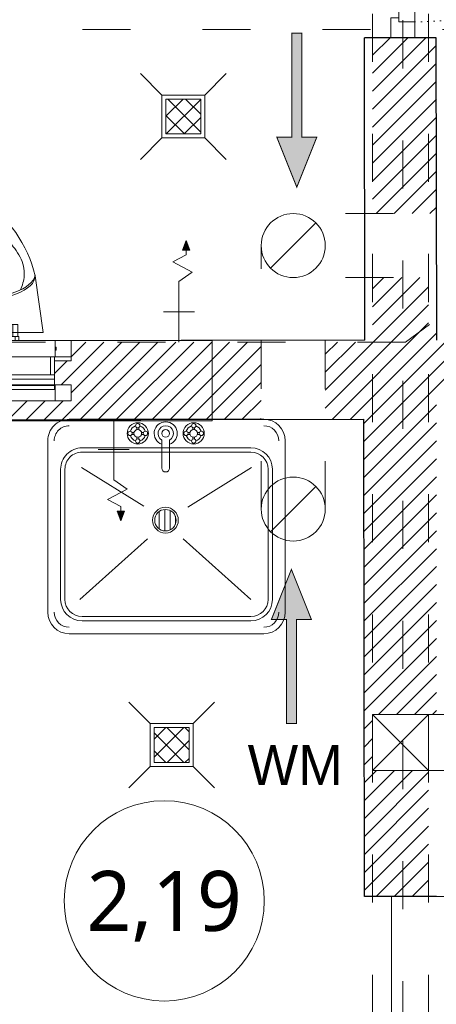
# Model space of a CAD drawing. Header units: millimetres. Extents: x -221 to 149158, y -114258 to 0.
# Tile 135 of 219: x 115144 to 115248, y -63905 to -63659. Entities that reach past the tile are written whole.
import ezdxf
from ezdxf.enums import TextEntityAlignment as Align

# ---------------------------------------------------------------- set-up
doc = ezdxf.new("R2010")
doc.units = ezdxf.units.MM
for name, pattern in [('ACAD_ISO03W100', [30, 12, -18]), ('ACAD_ISO07W100', [3, 0, -3]), ('ACAD_ISO10W100', [18, 12, -3, 0, -3])]:
    doc.linetypes.add(name, pattern=pattern)
doc.layers.get('0').update_dxf_attribs({"lineweight": 0})
for name, color, linetype, lineweight, true_color in [('A-przekrycieram.ART', 7, 'Continuous', 0, 0xffffff), ('instalacje_arch', 7, 'Continuous', 30, 0xd60000), ('siatka konstr..KF', 7, 'ACAD_ISO10W100', 5, 0x999999), ('wypełnienie 2', 7, 'Continuous', 0, 0x363636)]:
    doc.layers.add(name, color=color, linetype=linetype, lineweight=lineweight, true_color=true_color)
for name, color, linetype, lineweight in [('A-sanitariaty.ART', 250, 'Continuous', 0), ('OPIS', 4, 'Continuous', 9), ('opis..KF', 250, 'Continuous', 15), ('stolarka_arch', 250, 'Continuous', 5), ('wentylacja..KF', 202, 'Continuous', 15), ('ściana pro..KF', 222, 'Continuous', 30), ('ściany ist..KF', 61, 'Continuous', 5)]:
    doc.layers.add(name, color=color, linetype=linetype, lineweight=lineweight)
doc.styles.add('ARCH', font='segoeuil.ttf')
doc.styles.get("Standard").update_dxf_attribs({"font": 'arial.ttf'})

# ---------------------------------------------------------------- blocks, each defined once
blk = doc.blocks.new('*U1674')
at = {"layer": 'A-przekrycieram.ART'}
h = blk.add_hatch(color=256, dxfattribs=at)
h.dxf.hatch_style = 1
h.paths.add_polyline_path([(0, 4200), (5940, 4200), (5940, 0), (0, 0)])
h.paths.add_polyline_path([(200, 4100), (5840, 4100), (5840, 100), (200, 100)], flags=16)
blk = doc.blocks.new('*U517')
at = {"layer": 'instalacje_arch', "color": 41, "linetype": 'ACAD_ISO03W100', "lineweight": 9, "true_color": 0xf4ee51}
blk.add_line((0, -2912.073333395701), (0, -145), dxfattribs=at)
at = {"layer": 'instalacje_arch', "color": 41, "true_color": 0xf4ee51, "style": 'ARCH'}
for tag, rotation, p in [('P1', 90.00000000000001, (0, 0)), ('P2', 90, (0, -3057.073333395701))]:
    blk.add_attdef(tag, text='', height=20, rotation=rotation, dxfattribs=at).set_placement(p, align=Align.MIDDLE_CENTER)
blk = doc.blocks.new('*U1671')
at = {"layer": 'instalacje_arch', "color": 41, "linetype": 'ACAD_ISO03W100', "lineweight": 9, "true_color": 0xf4ee51}
blk.add_line((0, -3656.965800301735), (0, -145), dxfattribs=at)
at = {"layer": 'instalacje_arch', "color": 41, "true_color": 0xf4ee51, "style": 'ARCH'}
blk.add_attdef('P1', text='', height=20.00000000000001, rotation=180, dxfattribs=at).set_placement((0, 0), align=Align.MIDDLE_CENTER)
blk.add_attdef('P2', text='', height=20, dxfattribs=at).set_placement((0, -3801.965800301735), align=Align.MIDDLE_CENTER)
blk = doc.blocks.new('111_320_00_5-G-1')
for p, q in [((-208, 112), (-208, 122)), ((208, 122), (-208, 122)), ((-208, 95.77076357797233), (-208, 112)), ((-208, 112), (208, 112)), ((208, 122), (208, 112)), ((208, 112), (208, 95.77076357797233)), ((-208, 95.77076357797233), (-208, 85.77076357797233)), ((208, 95.77076357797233), (-208, 95.77076357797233)), ((-208, 85.77076357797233), (-198, 85.77076357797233)), ((-208, 40), (-208, 85.77076357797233)), ((-198, 40), (-198, 85.77076357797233)), ((198, 85.77076357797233), (-198, 85.77076357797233)), ((198, 85.77076357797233), (208, 85.77076357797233)), ((198, 40), (198, 85.77076357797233)), ((208, 85.77076357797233), (208, 95.77076357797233)), ((208, 40), (208, 85.77076357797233)), ((-249.5000000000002, 40), (-249.5000000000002, 50.5)), ((-208, 50.5), (-249.5000000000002, 50.5)), ((249.5, 50.49999999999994), (207.9999999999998, 50.49999999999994)), ((249.5, 40), (249.5, 50.49999999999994)), ((-249.9999999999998, 40), (-249.9999999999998, 0)), ((-249.9999999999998, 40), (-210, 40)), ((-210, 40), (-210, 23.55694316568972)), ((-210, 40), (-210, 0)), ((-210, 40), (210, 40)), ((210, 40), (210, 23.55694316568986)), ((210, 40), (250, 40)), ((210, 40), (210, 0)), ((250, 40), (250, 0)), ((-249.9999999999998, 0), (-210, 0)), ((-212.4999999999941, 23.55694316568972), (-212.4999999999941, 16.44305683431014)), ((-212.5, 23.55694316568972), (-210, 23.55694316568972)), ((-210, 16.44305683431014), (-212.5, 16.44305683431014)), ((-210, 16.44305683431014), (-210, 0)), ((-210, 0), (210, 0)), ((-118.4944367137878, 0), (-118.4944367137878, -10)), ((-108.783978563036, 0), (-108.783978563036, -10)), ((109.6899891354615, 0), (109.6899891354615, -10)), ((119.4004472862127, 0), (119.4004472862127, -10)), ((210, 23.55694316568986), (212.5, 23.55694316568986)), ((212.5, 16.44305683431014), (210, 16.44305683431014)), ((210, 16.44305683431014), (210, 0)), ((210, 0), (250, 0)), ((212.5000000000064, 16.44305683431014), (212.5000000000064, 23.55694316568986)), ((-108.7839785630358, -10), (-118.4944367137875, -10)), ((-108.783978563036, -10), (109.6899891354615, -10)), ((20.45300528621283, -5.000062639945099), (-19.54699471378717, -5.000062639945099)), ((119.4004472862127, -10), (109.6899891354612, -10))]:
    blk.add_line(p, q)
for radius, start, end in [(56.00000000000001, 90, 164.0368897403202), (44.99999999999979, 20.01371753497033, 159.9862824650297), (56.00000000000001, 15.96311025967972, 90)]:
    blk.add_arc((0, 106.5989699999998), radius, start, end)
at = {"flags": 3}
blk.add_attdef('PRODUCENT', (0, 0), '', height=2.5, dxfattribs=at)
blk = doc.blocks.new('*U1632')
at = {"layer": 'A-sanitariaty.ART'}
for p, q in [((42.21211336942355, 22), (44.19581627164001, 36.22475602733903)), ((78.21211336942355, 22), (76.22841046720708, 36.22475602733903)), ((50.77211336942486, 28), (50.61211336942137, 27.84000000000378)), ((51.81211336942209, 27.84000000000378), (50.61211336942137, 27.84000000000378)), ((50.61211336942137, 24), (50.61211336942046, 27.84000000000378)), ((50.77211336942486, 28), (51.65211336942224, 28)), ((51.65211336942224, 28), (51.81211336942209, 27.84000000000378)), ((51.81211336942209, 24), (51.81211336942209, 27.84000000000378)), ((68.77211336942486, 28), (68.61211336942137, 27.84000000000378)), ((68.61211336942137, 24), (68.61211336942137, 27.84000000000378)), ((69.8121133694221, 27.84000000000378), (68.61211336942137, 27.84000000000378)), ((68.77211336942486, 28), (69.65211336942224, 28)), ((69.65211336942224, 28), (69.8121133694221, 27.84000000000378)), ((69.8121133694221, 24), (69.81211336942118, 27.84000000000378)), ((50.61211336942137, 24), (50.61211336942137, 25.84000000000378)), ((51.81211336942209, 24), (51.81211336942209, 25.84000000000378)), ((68.61211336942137, 24), (68.61211336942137, 25.84000000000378)), ((68.61211336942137, 24), (68.61211336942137, 25.84000000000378)), ((69.8121133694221, 24), (69.8121133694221, 25.84000000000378)), ((48.56681284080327, 21), (48.56681284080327, 24)), ((48.56681284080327, 24), (49.76681284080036, 24)), ((70.56681284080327, 24), (49.76681284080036, 24)), ((49.76681284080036, 21), (49.76681284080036, 24)), ((70.56681284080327, 21), (70.56681284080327, 24)), ((70.56681284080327, 24), (71.76681284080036, 24)), ((71.76681284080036, 21), (71.76681284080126, 24)), ((78.21211336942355, 22), (42.21211336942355, 22))]:
    blk.add_line(p, q, dxfattribs=at)
for points in [[(-5.684341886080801e-14, 0), (-5.684341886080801e-14, 20), (120.4242267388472, 20), (120.4242267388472, 0)], [(35.21211336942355, 9), (39.21211336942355, 9), (39.21211336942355, 5), (35.21211336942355, 5)], [(39.21211336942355, 5), (80.52659579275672, 5), (80.52659579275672, 9), (39.21211336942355, 9)], [(84.52659579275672, 9), (80.52659579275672, 9), (80.52659579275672, 5), (84.52659579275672, 5)]]:
    blk.add_lwpolyline(points, close=True, dxfattribs=at)
for centre, radius, start, end in [((76.17078685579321, 28.22832396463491), 32.9596976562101, 124.5559106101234, 165.9592209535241), ((60.21211336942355, 49.71489506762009), 6.285104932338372, 64.19059232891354, 115.8094076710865), ((44.25343988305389, 28.22832396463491), 32.95969765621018, 14.04077904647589, 55.44408938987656)]:
    blk.add_arc(centre, radius, start, end, dxfattribs=at)
for centre, major_axis, ratio, start_param, end_param in [((60.21211336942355, 36.22475602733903), (16.0162970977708, 1.187060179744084e-13), 0.4024624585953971, 3.141592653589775, 6.283185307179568), ((60.21211336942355, 36.78405654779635), (-16.01629709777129, 2.637829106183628e-13), 0.4024624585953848, 0.0656223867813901, 3.075970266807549)]:
    blk.add_ellipse(centre, major_axis=major_axis, ratio=ratio, start_param=start_param, end_param=end_param, dxfattribs=at)
for points, knots in [([(47.89452173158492, 32.66399843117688), (47.40693206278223, 33.81606957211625), (46.81080514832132, 35.74450572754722), (47.06798398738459, 39.49527044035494), (49.21689452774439, 43.01061465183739), (52.66720911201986, 47.30656331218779), (55.21274074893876, 51.56549833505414), (58.24364344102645, 54.6200923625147), (59.86289487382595, 54.65136943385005), (60.21211337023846, 54.65592640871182)], [3.043788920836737, 3.043788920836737, 3.043788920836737, 3.043788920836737, 6.761657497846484, 9.136117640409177, 14.05010717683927, 18.76459732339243, 25.63983098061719, 29.40307333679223, 30.43533538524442, 30.43533538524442, 30.43533538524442, 30.43533538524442]), ([(72.52970500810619, 32.66399843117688), (73.01729467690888, 33.81606957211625), (73.61342159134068, 35.74450572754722), (73.35624275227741, 39.49527044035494), (71.20733221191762, 43.01061465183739), (67.75701762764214, 47.30656331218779), (65.21148599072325, 51.56549833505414), (62.18058329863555, 54.6200923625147), (60.56133186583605, 54.65136943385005), (60.21211336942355, 54.65592640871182)], [3.043788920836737, 3.043788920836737, 3.043788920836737, 3.043788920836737, 6.761657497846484, 9.136117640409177, 14.05010717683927, 18.76459732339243, 25.63983098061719, 29.40307333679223, 30.43533538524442, 30.43533538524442, 30.43533538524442, 30.43533538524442]), ([(60.21211336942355, 31.27428732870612), (59.27705059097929, 31.32473028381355), (57.8706767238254, 31.4748190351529), (56.0257942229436, 32.21735891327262), (53.38750582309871, 35.11582380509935), (53.97935372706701, 40.78573102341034), (52.86852732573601, 45.26730587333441), (52.30411006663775, 47.01816864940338)], [1.128829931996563, 1.128829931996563, 1.128829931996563, 1.128829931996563, 3.921257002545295, 5.368569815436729, 6.983212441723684, 15.26446164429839, 20.79363075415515, 20.79363075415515, 20.79363075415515, 20.79363075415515]), ([(60.21211336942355, 35.57376710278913), (59.6732791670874, 35.61290250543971), (58.39859900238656, 35.78300892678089), (56.99298845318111, 36.22475602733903), (54.97702037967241, 39.13557226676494), (54.79664402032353, 43.87977302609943), (53.94819826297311, 47.78862646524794), (53.63359952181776, 48.95949058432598)], [3.104903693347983, 3.104903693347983, 3.104903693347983, 3.104903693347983, 3.921257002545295, 5.368569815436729, 6.983212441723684, 15.26446164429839, 18.89669030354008, 18.89669030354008, 18.89669030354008, 18.89669030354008]), ([(60.21211336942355, 35.57376710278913), (60.7509475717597, 35.61290250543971), (62.02562773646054, 35.78300892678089), (63.43123828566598, 36.22475602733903), (65.44720635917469, 39.13557226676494), (65.62758271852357, 43.87977302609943), (66.47602847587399, 47.78862646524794), (66.79062721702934, 48.95949058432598)], [3.104903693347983, 3.104903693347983, 3.104903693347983, 3.104903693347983, 3.921257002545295, 5.368569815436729, 6.983212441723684, 15.26446164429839, 18.89669030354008, 18.89669030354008, 18.89669030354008, 18.89669030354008]), ([(60.21211336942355, 31.27428732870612), (61.14717614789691, 31.32473028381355), (62.5535500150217, 31.4748190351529), (64.3984325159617, 32.21735891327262), (67.03672091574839, 35.11582380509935), (66.44487301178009, 40.78573102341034), (67.55569941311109, 45.26730587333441), (68.12011667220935, 47.01816864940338)], [1.128829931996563, 1.128829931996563, 1.128829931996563, 1.128829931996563, 3.921257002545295, 5.368569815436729, 6.983212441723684, 15.26446164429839, 20.79363075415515, 20.79363075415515, 20.79363075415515, 20.79363075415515])]:
    blk.add_open_spline(points, degree=3, knots=knots, dxfattribs=at)
at = {"layer": 'A-sanitariaty.ART', "xscale": 0.1, "yscale": 0.1, "zscale": 0.1, "rotation": 180}
blk.add_blockref('111_320_00_5-G-1', (60.21211336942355, 20), dxfattribs=at)
blk = doc.blocks.new('*U614')
at = {"layer": 'stolarka_arch', "linetype": 'ACAD_ISO03W100', "lineweight": 0, "ltscale": 0.1}
for points in [[(4.5, 92), (4.5, 1.77635683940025e-15), (8.5, 1.77635683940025e-15), (8.5, 92)], [(3.5, 87), (-1.5, 87), (-1.5, 75), (-0.5, 75), (-0.5, 85), (3.5, 85)], [(3.5, 88), (3.5, 84), (4.5, 84), (4.5, 88)], [(9.5, 88), (9.5, 84), (8.5, 84), (8.5, 88)], [(9.5, 87), (14.5, 87), (14.5, 75), (13.5, 75), (13.5, 85), (9.5, 85)]]:
    blk.add_lwpolyline(points, close=True, dxfattribs=at)
at = {"layer": 'stolarka_arch'}
for points in [[(91, 1), (91, 6), (79, 6), (79, 5), (89, 5), (89, 1)], [(5, -4), (5, -6), (0, -6), (0, 0), (4, 0), (4, -4), (5, -4)], [(96, 0), (4, 0), (4, -4), (96, -4)], [(92, 1), (88, 1), (88, 0), (92, 0)], [(95, -4), (95, -6), (100, -6), (100, 0), (96, 0), (96, -4), (95, -4)], [(92, -5), (88, -5), (88, -4), (92, -4)], [(91, -5), (91, -10), (79, -10), (79, -9), (89, -9), (89, -5)]]:
    blk.add_lwpolyline(points, close=True, dxfattribs=at)
blk.add_circle((4, 0.5), 0.5, dxfattribs=at)
at = {"layer": 'stolarka_arch', "linetype": 'ACAD_ISO07W100', "lineweight": 0, "ltscale": 0.5}
blk.add_arc((4.000000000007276, 0), 92, 0, 89.65063332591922, dxfattribs=at)
blk = doc.blocks.new('*U1654')
at = {"layer": 'A-sanitariaty.ART'}
h = blk.add_hatch(dxfattribs=at)
h.set_pattern_fill('ANSI37', color=256)
h.set_pattern_definition([(45, (-1.13686837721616e-13, 4.583000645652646e-13), (-2.245064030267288, 2.245064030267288), []), (135, (-1.13686837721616e-13, 4.583000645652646e-13), (-2.245064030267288, -2.245064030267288), [])])
h.paths.add_polyline_path([(4.354559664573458, -4.354559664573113), (4.354559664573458, 4.35455966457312), (-4.354559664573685, 4.35455966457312), (-4.354559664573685, -4.354559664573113)])
for p, q in [((-5.354559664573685, 5.35455966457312), (-10.70911932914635, 10.7091193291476)), ((5.354559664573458, 5.35455966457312), (10.70911932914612, 10.70911932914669)), ((-10.70911932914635, -10.70911932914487), (-5.354559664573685, -5.354559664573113)), ((10.70911932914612, -10.70911932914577), (5.354559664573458, -5.354559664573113))]:
    blk.add_line(p, q, dxfattribs=at)
for points in [[(5.354559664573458, -5.354559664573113), (5.354559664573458, 5.35455966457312), (-5.354559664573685, 5.35455966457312), (-5.354559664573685, -5.354559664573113)], [(4.354559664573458, -4.354559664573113), (4.354559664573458, 4.35455966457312), (-4.354559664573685, 4.35455966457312), (-4.354559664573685, -4.354559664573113)]]:
    blk.add_lwpolyline(points, close=True, dxfattribs=at)
blk = doc.blocks.new('*U1655')
at = {"layer": 'A-sanitariaty.ART'}
for p, q in [((-1.804924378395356, 25.34395851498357), (-2.731411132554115, 22.94477453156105)), ((-1.804924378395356, 25.34395851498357), (-0.8784376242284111, 22.94477453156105)), ((-0.8784376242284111, 22.94477453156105), (-2.731411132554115, 22.94477453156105)), ((-5.684341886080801e-14, 0), (-5.684341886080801e-14, 15.10791010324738)), ((3.892224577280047, 7.553955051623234), (-3.89222457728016, 7.553955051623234))]:
    blk.add_line(p, q, dxfattribs=at)
blk.add_lwpolyline([(-5.684341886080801e-14, 15.10791010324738), (-3.330894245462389, 17.43757824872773), (1.519504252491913, 20.05485926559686), (-1.804924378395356, 21.79971327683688), (-1.804924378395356, 25.34395851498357)], dxfattribs=at)
blk.add_solid([(-0.8784376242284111, 22.94477453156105), (-2.731411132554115, 22.94477453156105), (-1.804924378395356, 25.34395851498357)], dxfattribs=at)
blk = doc.blocks.new('*U1656')
at = {"layer": 'A-sanitariaty.ART'}
for p, q in [((24.3150554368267, 53.54559664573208), (-24.3150554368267, 53.54559664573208)), ((-24.3150554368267, 53.54559664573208), (-24.3150554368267, 53.54559664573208)), ((-21.10231963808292, 50.3328608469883), (21.10231963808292, 50.3328608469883)), ((-21.10231963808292, 50.3328608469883), (-21.10231963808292, 50.3328608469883)), ((-21.10231963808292, 49.26194891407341), (21.10231963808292, 49.2619489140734)), ((-29.66961510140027, 5.354559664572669), (-29.66961510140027, 48.19103698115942)), ((29.66961510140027, 5.354559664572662), (29.66961510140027, 48.19103698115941)), ((-26.45687930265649, 12.47741062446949), (-26.45687930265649, 44.97830118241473)), ((-25.38596736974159, 12.47741062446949), (-25.38596736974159, 44.97830118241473)), ((-4.18786964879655, 29.82342554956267), (-21.10231963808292, 44.97830118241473)), ((4.722056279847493, 29.82342554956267), (21.63650626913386, 44.97830118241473)), ((25.38596736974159, 44.97830118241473), (25.38596736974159, 12.47741062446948)), ((26.45687930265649, 44.97830118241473), (26.45687930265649, 12.47741062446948)), ((-0.8763137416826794, 27.61392797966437), (-0.8763137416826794, 22.7722557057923)), ((0.4623261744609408, 27.86324379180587), (0.4623261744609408, 22.52293989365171)), ((1.800966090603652, 27.3874167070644), (1.800966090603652, 22.99876697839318)), ((-2.2149536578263, 26.19672032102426), (-2.2149536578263, 24.18946336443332)), ((-5.296803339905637, 21.97910067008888), (-21.23329923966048, 12.06525922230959)), ((5.663064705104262, 21.70451362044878), (21.23329923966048, 12.06525922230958)), ((-0.7642031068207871, 5.185145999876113), (-0.7642031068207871, 12.19424318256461)), ((1.163438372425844, 12.19424318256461), (1.163438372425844, 5.183603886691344)), ((21.10231963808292, 8.19376289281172), (-21.10231963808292, 8.193762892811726)), ((21.10231963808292, 7.122850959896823), (-21.10231963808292, 7.12285095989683)), ((-7.029037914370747, 4.449172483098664), (-7.029037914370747, 4.965587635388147)), ((-6.547127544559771, 4.443004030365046), (-6.547127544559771, 4.965587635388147)), ((6.946362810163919, 4.449172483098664), (6.946362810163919, 4.965587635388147)), ((7.428273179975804, 4.443004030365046), (7.428273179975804, 4.965587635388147)), ((-7.711230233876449, 3.760811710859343), (-8.23381383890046, 3.760811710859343)), ((-7.717205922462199, 3.278901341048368), (-8.23381383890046, 3.278901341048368)), ((-7.029037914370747, 2.596901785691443), (-7.029037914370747, 2.074125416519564)), ((-6.547127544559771, 2.590733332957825), (-6.547127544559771, 2.074125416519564)), ((-5.864935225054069, 3.278901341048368), (-5.342351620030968, 3.278901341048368)), ((-5.858959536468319, 3.760811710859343), (-5.342351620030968, 3.760811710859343)), ((6.264170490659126, 3.760811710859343), (5.741586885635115, 3.760811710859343)), ((6.258194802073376, 3.278901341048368), (5.741586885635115, 3.278901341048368)), ((6.946362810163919, 2.596901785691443), (6.946362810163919, 2.074125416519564)), ((7.428273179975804, 2.590733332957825), (7.428273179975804, 2.074125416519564)), ((8.110465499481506, 3.278901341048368), (8.633049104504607, 3.278901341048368)), ((8.116441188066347, 3.760811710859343), (8.633049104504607, 3.760811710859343)), ((24.3150554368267, 0), (-24.3150554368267, 7.105427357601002e-15))]:
    blk.add_line(p, q, dxfattribs=at)
for radius in [3.21273579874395, 2.677279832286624]:
    blk.add_circle((0.2670933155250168, 25.19309184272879), radius, dxfattribs=at)
for centre, radius, start, end in [((-24.3150554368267, 48.19103698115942), 5.354559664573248, 90, 180), ((-24.3150554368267, 48.19103698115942), 3.748191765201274, 90, 180), ((24.3150554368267, 48.19103698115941), 5.354559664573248, 0, 90), ((24.3150554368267, 48.19103698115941), 3.748191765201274, 0, 90), ((-21.10231963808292, 44.97830118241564), 5.35455966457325, 90, 180), ((-21.10231963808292, 44.97830118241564), 4.283647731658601, 90, 180), ((21.10231963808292, 44.97830118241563), 5.354559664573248, 0, 90), ((21.10231963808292, 44.97830118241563), 4.283647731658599, 0, 90), ((-21.10231963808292, 12.4774106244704), 5.354559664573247, 180, 270), ((-21.10231963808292, 12.4774106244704), 4.283647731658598, 180, 270), ((21.10231963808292, 12.47741062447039), 4.283647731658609, 270, 0), ((21.10231963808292, 12.47741062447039), 5.354559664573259, 270, 0), ((-24.3150554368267, 5.354559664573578), 5.354559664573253, 180, 270), ((-24.3150554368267, 5.354559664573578), 3.748191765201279, 180, 270), ((24.3150554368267, 5.354559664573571), 5.354559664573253, 270, 0), ((24.3150554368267, 5.354559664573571), 3.748191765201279, 270, 0)]:
    blk.add_arc(centre, radius, start, end, dxfattribs=at)
at = {"layer": 'A-sanitariaty.ART', "extrusion": (0, 0, -1)}
for centre, major_axis, ratio, start_param, end_param in [((0.1996176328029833, 12.19424318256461), (-0.6815241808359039, -0.6815241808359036), 0.9999999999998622, 0.7853981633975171, 3.92699081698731), ((-6.788082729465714, 3.51985652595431), (1.874191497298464, -1.874191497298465), 1, 3.141592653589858, 9.424777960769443), ((-6.788082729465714, 3.51985652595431), (-1.363048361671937, -1.363048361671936), 0.9999999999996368, 1.068738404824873, 2.075278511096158), ((-6.788082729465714, 3.51985652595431), (1.363048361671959, -1.36304836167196), 0.9999999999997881, 4.208337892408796, 5.220077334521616), ((0.1996176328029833, 3.51985652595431), (2.044572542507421, -2.044572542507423), 0.9999999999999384, 4.269972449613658, 9.86739869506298), ((7.187317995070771, 3.51985652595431), (1.874191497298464, -1.874191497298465), 1, 3.141592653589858, 9.424777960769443), ((7.187317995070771, 3.51985652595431), (-1.363048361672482, -1.363048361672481), 0.999999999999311, 1.072352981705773, 2.078318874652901), ((-6.788082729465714, 3.51985652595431), (0.6815241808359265, -0.6815241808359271), 0.9999999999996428, 6.283185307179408, 12.56637061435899), ((-6.788082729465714, 3.51985652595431), (-1.363048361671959, -1.363048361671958), 0.999999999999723, 4.213944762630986, 5.219911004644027), ((7.187317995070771, 3.51985652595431), (1.363048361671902, -1.363048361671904), 0.9999999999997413, 1.066745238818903, 2.07848468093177), ((7.187317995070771, 3.51985652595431), (0.6815241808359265, -0.6815241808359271), 0.9999999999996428, 6.283185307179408, 12.56637061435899), ((7.187317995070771, 3.51985652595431), (1.363048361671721, -1.363048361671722), 0.9999999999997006, 5.781127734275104, 6.787667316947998), ((-6.788082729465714, 1.592215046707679), (0.3809836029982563, -0.3809836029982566), 0.9999999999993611, 6.283185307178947, 12.56637061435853), ((7.187317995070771, 1.592215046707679), (0.3809836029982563, -0.3809836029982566), 0.9999999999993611, 6.283185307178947, 12.56637061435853)]:
    blk.add_ellipse(centre, major_axis=major_axis, ratio=ratio, start_param=start_param, end_param=end_param, dxfattribs=at)
for centre, major_axis, ratio in [((-6.788082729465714, 5.447498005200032), (0.3809836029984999, -0.3809836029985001), 0.9999999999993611), ((7.187317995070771, 5.447498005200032), (0.3809836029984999, -0.3809836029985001), 0.9999999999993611), ((-8.715724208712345, 3.51985652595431), (0.3809836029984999, -0.3809836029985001), 0.9999999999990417), ((-4.860441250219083, 3.51985652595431), (0.3809836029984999, -0.3809836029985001), 0.9999999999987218), ((0.1996176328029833, 3.51985652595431), (0.6815241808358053, -0.6815241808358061), 1), ((5.25967651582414, 3.51985652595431), (0.3809836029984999, -0.3809836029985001), 0.9999999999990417), ((9.114959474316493, 3.51985652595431), (0.3809836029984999, -0.3809836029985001), 0.9999999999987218)]:
    blk.add_ellipse(centre, major_axis=major_axis, ratio=ratio, dxfattribs=at)
at = {"layer": 'A-sanitariaty.ART', "extrusion": (0, 0, -0.9999999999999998)}
for centre, major_axis, ratio, start_param, end_param in [((0.1996176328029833, 3.51985652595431), (1.363048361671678, -1.363048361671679), 0.9999999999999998, 4.456577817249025, 9.682308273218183), ((7.187317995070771, 3.51985652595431), (-1.363048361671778, -1.363048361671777), 0.9999999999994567, 2.622194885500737, 3.651391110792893), ((-6.788082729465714, 3.51985652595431), (-1.363048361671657, -1.363048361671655), 0.999999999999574, -0.519397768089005, 0.5097984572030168)]:
    blk.add_ellipse(centre, major_axis=major_axis, ratio=ratio, start_param=start_param, end_param=end_param, dxfattribs=at)
at = {"layer": 'A-sanitariaty.ART'}
blk.add_point((0, 0), dxfattribs=at)
blk = doc.blocks.new('*U1661')
at = {"layer": 'wentylacja..KF', "lineweight": 0}
blk.add_line((5.656854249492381, 5.656854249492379), (-5.656854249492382, -5.656854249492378), dxfattribs=at)
at = {"layer": 'wentylacja..KF'}
blk.add_circle((0, 0), 8, dxfattribs=at)
blk = doc.blocks.new('*U1657')
at = {"layer": 'wentylacja..KF', "lineweight": 5}
h = blk.add_hatch(color=256, dxfattribs=at)
h.dxf.hatch_style = 1
h.paths.add_polyline_path([(12.49999999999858, 4.999999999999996), (12.50000000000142, 1.249999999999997), (38.47656252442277, 1.249999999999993), (38.47656252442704, -1.250000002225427), (12.49999999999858, -1.249999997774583), (12.49999999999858, -5.000000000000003), (0, 0)])
at = {"layer": 'wentylacja..KF', "color": 240, "const_width": 0.2392578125}
blk.add_lwpolyline([(12.49999999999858, 4.999999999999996), (12.50000000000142, 1.249999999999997), (38.47656252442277, 1.249999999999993), (38.47656252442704, -1.250000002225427), (12.49999999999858, -1.249999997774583), (12.49999999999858, -5.000000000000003), (0, 0)], close=True, dxfattribs=at)
blk = doc.blocks.new('nr pom')
at = {"layer": 'opis..KF', "lineweight": 20}
blk.add_circle((0, 0), 25, dxfattribs=at)
at = {"layer": 'opis..KF', "style": 'ARCH'}
blk.add_attdef('00', text='', height=15, dxfattribs=at).set_placement((0, 0), align=Align.MIDDLE_CENTER)

msp = doc.modelspace()

# ---------------------------------------------------------------- hatches: boundary and pattern name
at = {"layer": 'wypełnienie 2', "linetype": 'ByBlock'}
h = msp.add_hatch(dxfattribs=at)
h.set_pattern_fill('ANSI31', color=256)
h.set_pattern_definition([(45, (-12676.46300940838, -28536.04785672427), (-2.245064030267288, 2.245064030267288), [])])
h.paths.add_polyline_path([(114893.0103039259, -63909.99413311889), (114842.5103039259, -63909.99413311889), (114842.5103039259, -63918.99413311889), (114893.0103039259, -63918.99413311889)])
h.paths.add_polyline_path([(114893.0103039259, -63906.99413311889), (114842.5103039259, -63906.99413311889), (114842.5103039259, -63909.99413311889), (114893.0103039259, -63909.99413311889)])
h.paths.add_polyline_path([(115137.0541467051, -63912.85053402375), (115137.0507307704, -63909.99413311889), (115070.0103039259, -63909.99413311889), (115070.0103039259, -63918.99413311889), (115137.0616346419, -63919.11193878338), (115137.0581570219, -63916.20395662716), (115137.0541467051, -63916.20395662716)])
h.paths.add_polyline_path([(115137.0473880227, -63907.19893107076), (115070.0103039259, -63907.19893107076), (115070.0103039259, -63909.99413311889), (115137.0507307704, -63909.99413311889)])
h.paths.add_polyline_path([(114951.3247504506, -63739.99413311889), (114878.2626451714, -63739.99413311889), (114842.5103039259, -63740.03944660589), (114842.5103039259, -63752.03945624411), (114951.3247504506, -63751.90154186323)])
h.paths.add_polyline_path([(114987.2223813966, -63750.63663981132), (114990.73686382, -63750.63663981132), (114990.73686382, -63749.21371616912), (114990.73686382, -63748.21371616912), (114990.73686382, -63744.68663981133), (114986.58686382, -63744.68663981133), (114986.58686382, -63743.63663981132), (114986.53686382, -63743.63663981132), (114986.53686382, -63739.99413311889), (114951.3247504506, -63739.99413311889), (114951.3247504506, -63759.63663981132), (115071.7489771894, -63759.48401088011), (115071.7489771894, -63739.99413311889), (115036.53686382, -63739.99413311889), (115036.53686382, -63743.63663981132), (115036.48686382, -63743.63663981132), (115036.48686382, -63744.68663981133), (115032.33686382, -63744.68663981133), (115032.33686382, -63748.21371616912), (115032.33686382, -63749.21371616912), (115032.33686382, -63750.63663981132), (115036.53686382, -63750.63663981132), (115036.53686382, -63754.63663981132), (115032.53686382, -63754.63663981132), (115015.0757204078, -63754.63663981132, -0.1726998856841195), (115011.53686382, -63755.89653681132, -0.1726998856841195), (115007.9980072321, -63754.63663981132), (114991.2223813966, -63754.63663981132), (114987.2223813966, -63754.63663981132)])
h.paths.add_polyline_path([(115107.6466081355, -63750.63663981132), (115111.1610905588, -63750.63663981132), (115111.1610905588, -63749.21371616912), (115111.1610905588, -63748.21371616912), (115111.1610905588, -63744.68663981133), (115107.0110905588, -63744.68663981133), (115107.0110905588, -63743.63663981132), (115106.9610905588, -63743.63663981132), (115106.9610905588, -63739.99413311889), (115071.7489771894, -63739.99413311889), (115071.7489771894, -63759.48401088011), (115133.0103039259, -63759.40636661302), (115133.0103039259, -63755.79736868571, -0.04715324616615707), (115131.9610905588, -63755.89653681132, -0.1726998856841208), (115128.422233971, -63754.63663981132), (115111.6466081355, -63754.63663981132), (115107.6466081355, -63754.63663981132)])
h.paths.add_polyline_path([(115192.1732039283, -63739.99413311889), (115156.9610905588, -63739.99413311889), (115156.9610905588, -63743.63663981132), (115156.9110905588, -63743.63663981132), (115156.9110905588, -63744.68663981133), (115152.7610905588, -63744.68663981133), (115152.7610905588, -63748.21371616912), (115152.7610905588, -63749.21371616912), (115152.7610905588, -63750.63663981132), (115156.9610905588, -63750.63663981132), (115156.9610905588, -63754.63663981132), (115152.9610905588, -63754.63663981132), (115135.4999471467, -63754.63663981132, -0.1245325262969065), (115133.0103039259, -63755.79736868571), (115133.0103039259, -63759.40636661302), (115155.4422102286, -63759.37793580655, -0.04813413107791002), (115156.4660203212, -63759.27914650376), (115192.1732039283, -63759.27914650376)])
h.paths.add_polyline_path([(115204.4433737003, -63739.99413311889), (115192.1732039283, -63739.99413311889), (115192.1732039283, -63759.27914650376), (115204.4433737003, -63759.27914650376)])
h.paths.add_polyline_path([(115232.260303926, -63739.99413311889), (115220.4433737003, -63739.99413311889), (115220.4433737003, -63759.29555156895), (115230.1092128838, -63759.2833008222), (115230.2603027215, -63878.49318276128), (115232.260303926, -63878.49085328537)])
h.paths.add_polyline_path([(115239.868775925, -63739.99413311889), (115232.260303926, -63739.99413311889), (115232.260303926, -63832.99413311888), (115239.868775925, -63832.99413311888)])
h.paths.add_polyline_path([(115246.260303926, -63735.7915867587), (115240.5218652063, -63739.99413311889), (115239.868775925, -63739.99413311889), (115239.868775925, -63832.99413311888), (115246.260303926, -63832.99413311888)])
h.paths.add_polyline_path([(115258.7733275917, -63739.51506793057), (115248.2892790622, -63739.53089055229), (115248.2817490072, -63734.31118118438), (115246.260303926, -63735.7915867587), (115246.260303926, -63832.99413311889), (115248.2446947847, -63832.99413311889), (115248.2167340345, -63751.52773254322), (115248.8666354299, -63751.52773254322), (115258.788536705, -63751.51505829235), (115258.7845978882, -63748.40733188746), (115258.7808678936, -63748.40733188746), (115258.7808678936, -63745.46436609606)])
h.paths.add_polyline_path([(115239.868775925, -63846.99413311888), (115232.260303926, -63846.99413311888), (115232.260303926, -63878.49085328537), (115239.868775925, -63878.48199141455)])
h.paths.add_polyline_path([(115246.260303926, -63846.99413311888), (115239.868775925, -63846.99413311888), (115239.868775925, -63878.48199141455), (115246.260303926, -63878.47454696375)])
h.paths.add_polyline_path([(115239.868775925, -63723.89019054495), (115232.260303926, -63723.89019054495), (115232.260303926, -63739.99413311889), (115239.868775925, -63739.99413311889)])
h.paths.add_polyline_path([(115246.260303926, -63723.89019054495), (115239.868775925, -63723.89019054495), (115239.868775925, -63739.99413311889), (115240.5218652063, -63739.99413311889), (115246.260303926, -63735.7915867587)])
h.paths.add_polyline_path([(115246.260303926, -63663.99413311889), (115239.868775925, -63663.99413311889), (115239.868775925, -63707.89019054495), (115246.260303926, -63707.89019054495)])
h.paths.add_polyline_path([(115239.868775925, -63663.99413311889), (115236.868775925, -63663.99413311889), (115232.260303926, -63663.99413311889), (115232.260303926, -63707.89019054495), (115239.868775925, -63707.89019054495)])
h.paths.add_polyline_path([(115248.1803082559, -63663.99413311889), (115246.260303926, -63663.99413311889), (115246.260303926, -63707.89019054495), (115248.2436335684, -63707.89019054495)])
h.paths.add_polyline_path([(115156.7408705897, -63894.17974764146), (115203.6707869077, -63894.17974764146), (115203.6707869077, -63866.98832504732), (115156.7408705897, -63866.98832504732)], flags=9)
h.paths.add_polyline_path([(115198.405047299, -63855.16579992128), (115227.564175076, -63855.16579992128), (115227.564175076, -63835.57841120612), (115198.405047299, -63835.57841120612)], flags=9)

# ---------------------------------------------------------------- linework, layer by layer
at = {"linetype": 'ACAD_ISO03W100'}
for p, q in [((115232.260303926, -64299.99413311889), (115232.260303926, -62730.99413311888)), ((115246.260303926, -64299.99413311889), (115246.260303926, -62730.99413311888)), ((115367.5103039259, -63646.99413311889), (115240.5218652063, -63739.99413311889)), ((115387.4976882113, -63707.89019054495), (115212.4433737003, -63707.89019054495)), ((115204.4433737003, -63781.69803170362), (115204.4433737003, -63715.89019054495)), ((115387.4976882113, -63723.89019054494), (115220.4433737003, -63723.89019054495)), ((115220.4433737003, -63781.69803170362), (115220.4433737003, -63723.89019054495)), ((115240.5218652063, -63739.99413311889), (114842.5103039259, -63739.99413311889))]:
    msp.add_line(p, q, dxfattribs=at)
at = {"layer": 'siatka konstr..KF', "color": 18, "lineweight": 9, "true_color": 0x000000}
for p, q in [((115420.2603039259, -63832.99413311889), (115246.260303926, -63832.99413311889)), ((115420.260303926, -63846.99413311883), (115246.260303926, -63846.99413311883))]:
    msp.add_line(p, q, dxfattribs=at)
at = {"layer": 'ściana pro..KF', "linetype": 'ByBlock'}
for p, q in [((115230.3546729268, -63739.54289600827), (115230.2462461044, -63663.99413311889)), ((115248.1803082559, -63663.99413311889), (115230.2462461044, -63663.99413311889)), ((115248.2892790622, -63739.53089055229), (115248.1803082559, -63663.99413311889)), ((115230.3546792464, -63739.54788212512), (114842.3176551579, -63740.03969077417)), ((115230.260303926, -63878.49413311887), (115230.109209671, -63759.28076597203)), ((115248.2603036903, -63878.47221748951), (115230.2603027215, -63878.49318276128))]:
    msp.add_line(p, q, dxfattribs=at)
msp.add_lwpolyline([(114951.3247504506, -63751.90154186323), (114951.3247504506, -63759.63663981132), (115230.1092128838, -63759.2833008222)], dxfattribs=at)
at = {"layer": 'ściany ist..KF', "linetype": 'ByBlock'}
for p, q in [((115232.260303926, -63832.99413311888), (115246.260303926, -63846.99413311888)), ((115232.260303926, -63846.99413311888), (115246.260303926, -63832.99413311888)), ((115237.0103039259, -63878.49413311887), (115237.010303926, -63918.99413311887)), ((115237.0103039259, -63878.49413311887), (115413.0103039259, -63878.49413311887))]:
    msp.add_line(p, q, dxfattribs=at)
msp.add_lwpolyline([(115232.260303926, -63832.99413311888), (115246.260303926, -63832.99413311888), (115246.260303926, -63846.99413311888), (115232.260303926, -63846.99413311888), (115232.260303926, -63832.99413311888)], dxfattribs=at)
msp.add_lwpolyline([(115237.010303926, -63918.99413311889), (115413.0103039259, -63918.99413311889), (115413.0103039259, -63878.49413311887), (115237.010303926, -63878.49413311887)], close=True, dxfattribs=at)

# ---------------------------------------------------------------- block references
at = {"xscale": 2, "yscale": 2, "zscale": 2}
msp.add_blockref('*U1674', (108660.1898339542, -67505.01969564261), dxfattribs=at)
at = {"layer": 'A-sanitariaty.ART', "xscale": -1}
for name, p in [('*U1654', (115185.0031010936, -63683.65724546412)), ('*U1632', (115192.1732039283, -63759.63663981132)), ('*U1655', (115183.8773642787, -63739.99413311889)), ('*U1654', (115182.0747484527, -63840.63074934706))]:
    msp.add_blockref(name, p, dxfattribs=at)
at = {"layer": 'A-sanitariaty.ART', "rotation": 180}
for name, p in [('*U1656', (115180.781075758, -63759.27914650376)), ('*U1655', (115167.5760268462, -63759.27914650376))]:
    msp.add_blockref(name, p, dxfattribs=at)
at = {"layer": 'instalacje_arch'}
msp.add_blockref('*U1671', (115239.868775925, -62534.66883093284), dxfattribs=at)
at = {"layer": 'OPIS', "rotation": 270}
msp.add_blockref('*U517', (117351.8231025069, -63661.94153766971), dxfattribs=at)
at = {"layer": 'opis..KF', "color": 30}
msp.add_blockref('nr pom', (115180.2058287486, -63879.55370161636), dxfattribs=at).add_auto_attribs({'00': '2,19'})
at = {"layer": 'stolarka_arch', "rotation": 270}
msp.add_blockref('*U614', (115242.868775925, -63563.99413311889), dxfattribs=at)
at = {"layer": 'wentylacja..KF'}
for name, p, rotation in [('*U1657', (115213.3329010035, -63701.30683631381), 89.99999999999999), ('*U1661', (115212.4433737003, -63715.89019054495), 180), ('*U1661', (115212.4433737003, -63781.69803170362), 180), ('*U1657', (115211.985697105, -63796.77421032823), 270)]:
    msp.add_blockref(name, p, dxfattribs=dict(at, rotation=rotation))

# ---------------------------------------------------------------- texts
at = {"layer": 'opis..KF', "insert": (115212.9370244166, -63845.59984225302), "char_height": 6, "attachment_point": 5, "style": 'ARCH'}
msp.add_mtext_dynamic_manual_height_columns('{\\fCentury Gothic|b0|i0|c238|p34;\\H1.66667x;WM}', width=355.2644831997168, gutter_width=70, heights=[25.00005], dxfattribs=at)

doc.saveas('drawing.dxf')
